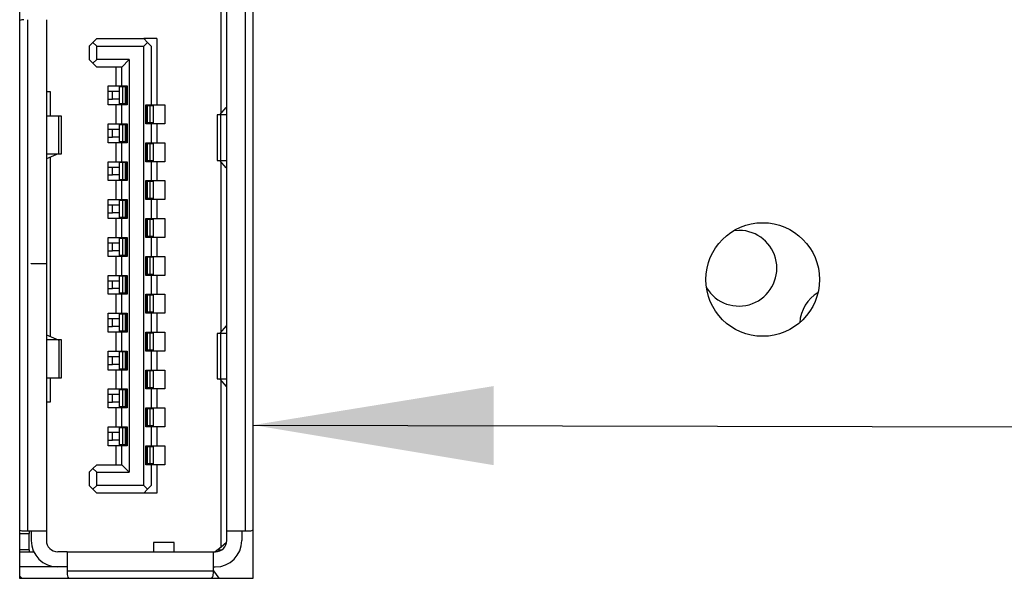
# Model space of a CAD drawing. Header units: millimetres. Extents: x 19 to 844, y 7 to 552.
# Tile 50 of 81: x 112 to 125, y 432 to 440. Entities that reach past the tile are written whole.
import ezdxf

# ---------------------------------------------------------------- set-up
doc = ezdxf.new("R2010")
doc.units = ezdxf.units.MM
doc.styles.get("Standard").update_dxf_attribs({"font": 'GOTHIC.TTF'})
doc.dimstyles.new('SLDDIMSTYLE4', dxfattribs={"dimtxt": 0.18, "dimasz": 3.175, "dimexe": 0, "dimexo": 0.0625, "dimgap": 0, "dimtad": 0, "dimtih": 1, "dimtoh": 1, "dimdec": 0, "dimrnd": 1e-09, "dimzin": 0, "dimdsep": 46, "dimtxsty": 'STANDARD', "dimsah": 1, "dimcen": 0.09, "dimadec": 0, "dimazin": 0, "dimtfac": 3.175, "dimtdec": 0, "dimtofl": 0, "dimtmove": 0, "dimatfit": 3, "dimfxl": 1, "dimfrac": 2, "dimtolj": 1, "dimtzin": 0, "dimarcsym": 0})

msp = doc.modelspace()

# ---------------------------------------------------------------- linework, layer by layer
at = {"color": 7, "linetype": 'Continuous', "lineweight": 25}
for p, q in [((112.299, 441.011), (112.299, 432.261)), ((115.379, 432.261), (115.379, 441.011)), ((114.956, 438.4), (114.956, 440.599)), ((115.031, 432.886), (115.031, 439.961)), ((115.281, 432.886), (115.281, 439.961)), ((112.401, 439.636), (112.401, 432.886)), ((112.651, 439.636), (112.651, 436.416)), ((113.216, 439.286), (113.266, 439.336)), ((113.316, 439.386), (113.266, 439.336)), ((113.266, 439.336), (113.316, 439.286)), ((113.316, 439.386), (113.936, 439.386)), ((113.936, 439.386), (113.986, 439.336)), ((114.111, 439.386), (113.936, 439.386)), ((113.986, 439.336), (113.936, 439.286)), ((114.036, 439.286), (113.986, 439.336)), ((114.111, 439.386), (114.111, 438.511)), ((113.216, 439.286), (113.216, 439.111)), ((113.316, 439.111), (113.316, 439.286)), ((113.316, 439.286), (113.936, 439.286)), ((113.936, 433.486), (113.936, 439.286)), ((114.036, 439.286), (114.036, 438.511)), ((113.266, 439.061), (113.216, 439.111)), ((113.266, 439.061), (113.316, 439.111)), ((113.266, 439.061), (113.316, 439.011)), ((113.746, 439.111), (113.316, 439.111)), ((113.646, 439.011), (113.746, 439.111)), ((113.746, 439.111), (113.746, 433.661)), ((113.646, 439.011), (113.316, 439.011)), ((113.571, 438.761), (113.571, 439.011)), ((113.646, 438.761), (113.646, 439.011)), ((112.651, 438.686), (112.701, 438.686)), ((112.701, 438.686), (112.701, 438.364)), ((113.466, 438.511), (113.466, 438.761)), ((113.466, 438.761), (113.571, 438.761)), ((113.526, 438.686), (113.466, 438.686)), ((113.526, 438.586), (113.526, 438.686)), ((113.616, 438.686), (113.526, 438.686)), ((113.571, 438.761), (113.646, 438.761)), ((113.616, 438.524), (113.616, 438.749)), ((113.66, 438.749), (113.616, 438.749)), ((113.646, 438.761), (113.716, 438.761)), ((113.66, 438.524), (113.66, 438.749)), ((113.694, 438.749), (113.66, 438.749)), ((113.694, 438.524), (113.694, 438.749)), ((113.701, 438.749), (113.694, 438.749)), ((113.701, 438.749), (113.701, 438.524)), ((113.716, 438.749), (113.701, 438.749)), ((113.716, 438.761), (113.716, 438.511)), ((113.466, 438.586), (113.526, 438.586)), ((113.571, 438.511), (113.466, 438.511)), ((113.616, 438.586), (113.526, 438.586)), ((113.571, 438.261), (113.571, 438.511)), ((113.646, 438.511), (113.571, 438.511)), ((113.66, 438.524), (113.616, 438.524)), ((113.646, 438.261), (113.646, 438.511)), ((113.716, 438.511), (113.646, 438.511)), ((113.694, 438.524), (113.66, 438.524)), ((113.701, 438.524), (113.694, 438.524)), ((113.701, 438.524), (113.716, 438.524)), ((113.966, 438.511), (114.036, 438.511)), ((113.966, 438.261), (113.966, 438.511)), ((114.036, 438.511), (114.111, 438.511)), ((114.111, 438.511), (114.216, 438.511)), ((114.216, 438.511), (114.216, 438.261)), ((113.981, 438.499), (113.966, 438.499)), ((113.981, 438.274), (113.981, 438.499)), ((113.987, 438.499), (113.981, 438.499)), ((113.987, 438.274), (113.987, 438.499)), ((114.021, 438.499), (113.987, 438.499)), ((114.021, 438.274), (114.021, 438.499)), ((114.066, 438.499), (114.021, 438.499)), ((114.066, 438.274), (114.066, 438.499)), ((114.939, 438.381), (115.023, 438.479)), ((115.023, 438.479), (115.031, 438.479)), ((112.816, 438.364), (112.651, 438.364)), ((112.816, 437.864), (112.816, 438.364)), ((112.851, 438.364), (112.816, 438.364)), ((112.851, 437.864), (112.851, 438.364)), ((113.466, 438.011), (113.466, 438.261)), ((113.466, 438.261), (113.571, 438.261)), ((113.571, 438.261), (113.646, 438.261)), ((113.646, 438.261), (113.716, 438.261)), ((113.716, 438.261), (113.716, 438.011)), ((113.981, 438.274), (113.966, 438.274)), ((114.036, 438.261), (113.966, 438.261)), ((113.987, 438.274), (113.981, 438.274)), ((114.021, 438.274), (113.987, 438.274)), ((114.066, 438.274), (114.021, 438.274)), ((114.036, 438.261), (114.036, 438.011)), ((114.111, 438.261), (114.036, 438.261)), ((114.111, 438.261), (114.111, 438.011)), ((114.216, 438.261), (114.111, 438.261)), ((114.906, 438.379), (114.906, 437.779)), ((114.953, 438.379), (114.906, 438.379)), ((114.953, 437.779), (114.953, 438.379)), ((115.031, 438.379), (114.953, 438.379)), ((113.526, 438.186), (113.466, 438.186)), ((113.526, 438.086), (113.526, 438.186)), ((113.616, 438.186), (113.526, 438.186)), ((113.616, 438.024), (113.616, 438.249)), ((113.66, 438.249), (113.616, 438.249)), ((113.694, 438.249), (113.66, 438.249)), ((113.66, 438.024), (113.66, 438.249)), ((113.694, 438.024), (113.694, 438.249)), ((113.701, 438.249), (113.694, 438.249)), ((113.701, 438.249), (113.701, 438.024)), ((113.716, 438.249), (113.701, 438.249)), ((113.466, 438.086), (113.526, 438.086)), ((113.571, 438.011), (113.466, 438.011)), ((113.616, 438.086), (113.526, 438.086)), ((113.571, 437.761), (113.571, 438.011)), ((113.646, 438.011), (113.571, 438.011)), ((113.66, 438.024), (113.616, 438.024)), ((113.646, 437.761), (113.646, 438.011)), ((113.716, 438.011), (113.646, 438.011)), ((113.694, 438.024), (113.66, 438.024)), ((113.701, 438.024), (113.694, 438.024)), ((113.701, 438.024), (113.716, 438.024)), ((113.966, 438.011), (114.036, 438.011)), ((113.966, 437.761), (113.966, 438.011)), ((113.981, 437.999), (113.966, 437.999)), ((113.987, 437.999), (113.981, 437.999)), ((113.981, 437.774), (113.981, 437.999)), ((113.987, 437.774), (113.987, 437.999)), ((114.021, 437.999), (113.987, 437.999)), ((114.021, 437.774), (114.021, 437.999)), ((114.066, 437.999), (114.021, 437.999)), ((114.036, 438.011), (114.111, 438.011)), ((114.066, 437.774), (114.066, 437.999)), ((114.111, 438.011), (114.216, 438.011)), ((114.216, 438.011), (114.216, 437.761)), ((112.651, 437.864), (112.816, 437.864)), ((112.805, 437.864), (112.651, 437.798)), ((112.816, 437.864), (112.851, 437.864)), ((112.701, 437.819), (112.701, 435.453)), ((113.466, 437.511), (113.466, 437.761)), ((113.466, 437.761), (113.571, 437.761)), ((113.571, 437.761), (113.646, 437.761)), ((113.616, 437.524), (113.616, 437.749)), ((113.66, 437.749), (113.616, 437.749)), ((113.646, 437.761), (113.716, 437.761)), ((113.66, 437.524), (113.66, 437.749)), ((113.694, 437.749), (113.66, 437.749)), ((113.701, 437.749), (113.694, 437.749)), ((113.694, 437.524), (113.694, 437.749)), ((113.701, 437.749), (113.701, 437.524)), ((113.716, 437.749), (113.701, 437.749)), ((113.716, 437.761), (113.716, 437.511)), ((113.981, 437.774), (113.966, 437.774)), ((114.036, 437.761), (113.966, 437.761)), ((113.987, 437.774), (113.981, 437.774)), ((114.021, 437.774), (113.987, 437.774)), ((114.066, 437.774), (114.021, 437.774)), ((114.036, 437.761), (114.036, 437.511)), ((114.111, 437.761), (114.036, 437.761)), ((114.111, 437.761), (114.111, 437.511)), ((114.216, 437.761), (114.111, 437.761)), ((114.906, 437.779), (114.953, 437.779)), ((115.023, 437.679), (114.939, 437.776)), ((114.953, 437.779), (115.031, 437.779)), ((114.956, 435.515), (114.956, 437.757)), ((113.526, 437.686), (113.466, 437.686)), ((113.526, 437.586), (113.526, 437.686)), ((113.616, 437.686), (113.526, 437.686)), ((115.031, 437.679), (115.023, 437.679)), ((113.466, 437.586), (113.526, 437.586)), ((113.571, 437.511), (113.466, 437.511)), ((113.616, 437.586), (113.526, 437.586)), ((113.571, 437.261), (113.571, 437.511)), ((113.646, 437.511), (113.571, 437.511)), ((113.66, 437.524), (113.616, 437.524)), ((113.646, 437.261), (113.646, 437.511)), ((113.716, 437.511), (113.646, 437.511)), ((113.694, 437.524), (113.66, 437.524)), ((113.701, 437.524), (113.694, 437.524)), ((113.701, 437.524), (113.716, 437.524)), ((113.966, 437.511), (114.036, 437.511)), ((113.966, 437.261), (113.966, 437.511)), ((113.981, 437.499), (113.966, 437.499)), ((113.981, 437.274), (113.981, 437.499)), ((113.987, 437.499), (113.981, 437.499)), ((113.987, 437.274), (113.987, 437.499)), ((114.021, 437.499), (113.987, 437.499)), ((114.021, 437.274), (114.021, 437.499)), ((114.066, 437.499), (114.021, 437.499)), ((114.036, 437.511), (114.111, 437.511)), ((114.066, 437.274), (114.066, 437.499)), ((114.111, 437.511), (114.216, 437.511)), ((114.216, 437.511), (114.216, 437.261)), ((113.466, 437.011), (113.466, 437.261)), ((113.466, 437.261), (113.571, 437.261)), ((113.571, 437.261), (113.646, 437.261)), ((113.616, 437.024), (113.616, 437.249)), ((113.66, 437.249), (113.616, 437.249)), ((113.646, 437.261), (113.716, 437.261)), ((113.66, 437.024), (113.66, 437.249)), ((113.694, 437.249), (113.66, 437.249)), ((113.701, 437.249), (113.694, 437.249)), ((113.694, 437.024), (113.694, 437.249)), ((113.701, 437.249), (113.701, 437.024)), ((113.716, 437.249), (113.701, 437.249)), ((113.716, 437.261), (113.716, 437.011)), ((113.981, 437.274), (113.966, 437.274)), ((114.036, 437.261), (113.966, 437.261)), ((113.987, 437.274), (113.981, 437.274)), ((114.021, 437.274), (113.987, 437.274)), ((114.066, 437.274), (114.021, 437.274)), ((114.036, 437.261), (114.036, 437.011)), ((114.111, 437.261), (114.036, 437.261)), ((114.111, 437.261), (114.111, 437.011)), ((114.216, 437.261), (114.111, 437.261)), ((113.526, 437.186), (113.466, 437.186)), ((113.466, 437.086), (113.526, 437.086)), ((113.526, 437.086), (113.526, 437.186)), ((113.616, 437.186), (113.526, 437.186)), ((113.616, 437.086), (113.526, 437.086)), ((113.571, 437.011), (113.466, 437.011)), ((113.571, 436.761), (113.571, 437.011)), ((113.646, 437.011), (113.571, 437.011)), ((113.66, 437.024), (113.616, 437.024)), ((113.646, 436.761), (113.646, 437.011)), ((113.716, 437.011), (113.646, 437.011)), ((113.694, 437.024), (113.66, 437.024)), ((113.701, 437.024), (113.694, 437.024)), ((113.701, 437.024), (113.716, 437.024)), ((113.966, 437.011), (114.036, 437.011)), ((113.966, 436.761), (113.966, 437.011)), ((113.981, 436.999), (113.966, 436.999)), ((113.987, 436.999), (113.981, 436.999)), ((113.981, 436.774), (113.981, 436.999)), ((113.987, 436.774), (113.987, 436.999)), ((114.021, 436.999), (113.987, 436.999)), ((114.021, 436.774), (114.021, 436.999)), ((114.066, 436.999), (114.021, 436.999)), ((114.036, 437.011), (114.111, 437.011)), ((114.066, 436.774), (114.066, 436.999)), ((114.111, 437.011), (114.216, 437.011)), ((114.216, 437.011), (114.216, 436.761)), ((121.791, 436.855), (121.72, 436.85)), ((113.466, 436.511), (113.466, 436.761)), ((113.466, 436.761), (113.571, 436.761)), ((113.571, 436.761), (113.646, 436.761)), ((113.616, 436.524), (113.616, 436.749)), ((113.66, 436.749), (113.616, 436.749)), ((113.646, 436.761), (113.716, 436.761)), ((113.694, 436.749), (113.66, 436.749)), ((113.66, 436.524), (113.66, 436.749)), ((113.694, 436.524), (113.694, 436.749)), ((113.701, 436.749), (113.694, 436.749)), ((113.701, 436.749), (113.701, 436.524)), ((113.716, 436.749), (113.701, 436.749)), ((113.716, 436.761), (113.716, 436.511)), ((113.981, 436.774), (113.966, 436.774)), ((114.036, 436.761), (113.966, 436.761)), ((113.987, 436.774), (113.981, 436.774)), ((114.021, 436.774), (113.987, 436.774)), ((114.066, 436.774), (114.021, 436.774)), ((114.036, 436.761), (114.036, 436.511)), ((114.111, 436.761), (114.036, 436.761)), ((114.111, 436.761), (114.111, 436.511)), ((114.216, 436.761), (114.111, 436.761)), ((113.526, 436.686), (113.466, 436.686)), ((113.466, 436.586), (113.526, 436.586)), ((113.526, 436.586), (113.526, 436.686)), ((113.616, 436.686), (113.526, 436.686)), ((113.616, 436.586), (113.526, 436.586)), ((113.571, 436.511), (113.466, 436.511)), ((113.571, 436.261), (113.571, 436.511)), ((113.646, 436.511), (113.571, 436.511)), ((113.66, 436.524), (113.616, 436.524)), ((113.646, 436.261), (113.646, 436.511)), ((113.716, 436.511), (113.646, 436.511)), ((113.694, 436.524), (113.66, 436.524)), ((113.701, 436.524), (113.694, 436.524)), ((113.701, 436.524), (113.716, 436.524)), ((113.966, 436.511), (114.036, 436.511)), ((113.966, 436.261), (113.966, 436.511)), ((113.981, 436.499), (113.966, 436.499)), ((113.987, 436.499), (113.981, 436.499)), ((113.981, 436.274), (113.981, 436.499)), ((113.987, 436.274), (113.987, 436.499)), ((114.021, 436.499), (113.987, 436.499)), ((114.021, 436.274), (114.021, 436.499)), ((114.066, 436.499), (114.021, 436.499)), ((114.036, 436.511), (114.111, 436.511)), ((114.066, 436.274), (114.066, 436.499)), ((114.111, 436.511), (114.216, 436.511)), ((114.216, 436.511), (114.216, 436.261)), ((112.451, 436.416), (112.651, 436.416)), ((112.451, 436.411), (112.451, 436.416)), ((112.651, 436.411), (112.451, 436.411)), ((112.651, 436.416), (112.651, 436.411)), ((112.651, 436.411), (112.651, 432.886)), ((113.466, 436.011), (113.466, 436.261)), ((113.466, 436.261), (113.571, 436.261)), ((113.526, 436.186), (113.466, 436.186)), ((113.526, 436.086), (113.526, 436.186)), ((113.616, 436.186), (113.526, 436.186)), ((113.571, 436.261), (113.646, 436.261)), ((113.616, 436.024), (113.616, 436.249)), ((113.66, 436.249), (113.616, 436.249)), ((113.646, 436.261), (113.716, 436.261)), ((113.66, 436.024), (113.66, 436.249)), ((113.694, 436.249), (113.66, 436.249)), ((113.694, 436.024), (113.694, 436.249)), ((113.701, 436.249), (113.694, 436.249)), ((113.701, 436.249), (113.701, 436.024)), ((113.716, 436.249), (113.701, 436.249)), ((113.716, 436.261), (113.716, 436.011)), ((113.981, 436.274), (113.966, 436.274)), ((114.036, 436.261), (113.966, 436.261)), ((113.987, 436.274), (113.981, 436.274)), ((114.021, 436.274), (113.987, 436.274)), ((114.066, 436.274), (114.021, 436.274)), ((114.036, 436.261), (114.036, 436.011)), ((114.111, 436.261), (114.036, 436.261)), ((114.111, 436.261), (114.111, 436.011)), ((114.216, 436.261), (114.111, 436.261)), ((113.466, 436.086), (113.526, 436.086)), ((113.616, 436.086), (113.526, 436.086)), ((113.571, 436.011), (113.466, 436.011)), ((113.571, 435.761), (113.571, 436.011)), ((113.646, 436.011), (113.571, 436.011)), ((113.66, 436.024), (113.616, 436.024)), ((113.646, 435.761), (113.646, 436.011)), ((113.716, 436.011), (113.646, 436.011)), ((113.694, 436.024), (113.66, 436.024)), ((113.701, 436.024), (113.694, 436.024)), ((113.701, 436.024), (113.716, 436.024)), ((113.966, 436.011), (114.036, 436.011)), ((113.966, 435.761), (113.966, 436.011)), ((113.981, 435.999), (113.966, 435.999)), ((113.981, 435.774), (113.981, 435.999)), ((113.987, 435.999), (113.981, 435.999)), ((114.021, 435.999), (113.987, 435.999)), ((113.987, 435.774), (113.987, 435.999)), ((114.021, 435.774), (114.021, 435.999)), ((114.066, 435.999), (114.021, 435.999)), ((114.036, 436.011), (114.111, 436.011)), ((114.066, 435.774), (114.066, 435.999)), ((114.111, 436.011), (114.216, 436.011)), ((114.216, 436.011), (114.216, 435.761)), ((113.466, 435.511), (113.466, 435.761)), ((113.466, 435.761), (113.571, 435.761)), ((113.526, 435.686), (113.466, 435.686)), ((113.526, 435.586), (113.526, 435.686)), ((113.616, 435.686), (113.526, 435.686)), ((113.571, 435.761), (113.646, 435.761)), ((113.616, 435.524), (113.616, 435.749)), ((113.66, 435.749), (113.616, 435.749)), ((113.646, 435.761), (113.716, 435.761)), ((113.66, 435.524), (113.66, 435.749)), ((113.694, 435.749), (113.66, 435.749)), ((113.694, 435.524), (113.694, 435.749)), ((113.701, 435.749), (113.694, 435.749)), ((113.701, 435.749), (113.701, 435.524)), ((113.716, 435.749), (113.701, 435.749)), ((113.716, 435.761), (113.716, 435.511)), ((113.981, 435.774), (113.966, 435.774)), ((114.036, 435.761), (113.966, 435.761)), ((113.987, 435.774), (113.981, 435.774)), ((114.021, 435.774), (113.987, 435.774)), ((114.066, 435.774), (114.021, 435.774)), ((114.036, 435.761), (114.036, 435.511)), ((114.111, 435.761), (114.036, 435.761)), ((114.111, 435.761), (114.111, 435.511)), ((114.216, 435.761), (114.111, 435.761)), ((113.466, 435.586), (113.526, 435.586)), ((113.616, 435.586), (113.526, 435.586)), ((113.66, 435.524), (113.616, 435.524)), ((113.694, 435.524), (113.66, 435.524)), ((113.701, 435.524), (113.694, 435.524)), ((113.701, 435.524), (113.716, 435.524)), ((115.023, 435.594), (114.939, 435.496)), ((115.023, 435.594), (115.031, 435.594)), ((112.651, 435.474), (112.805, 435.409)), ((112.816, 435.409), (112.651, 435.409)), ((112.816, 435.409), (112.816, 434.909)), ((112.851, 435.409), (112.816, 435.409)), ((112.851, 434.909), (112.851, 435.409)), ((113.571, 435.511), (113.466, 435.511)), ((113.571, 435.261), (113.571, 435.511)), ((113.646, 435.511), (113.571, 435.511)), ((113.646, 435.261), (113.646, 435.511)), ((113.716, 435.511), (113.646, 435.511)), ((113.966, 435.511), (114.036, 435.511)), ((113.966, 435.261), (113.966, 435.511)), ((113.981, 435.499), (113.966, 435.499)), ((113.981, 435.274), (113.981, 435.499)), ((113.987, 435.499), (113.981, 435.499)), ((114.021, 435.499), (113.987, 435.499)), ((113.987, 435.274), (113.987, 435.499)), ((114.021, 435.274), (114.021, 435.499)), ((114.066, 435.499), (114.021, 435.499)), ((114.036, 435.511), (114.111, 435.511)), ((114.066, 435.274), (114.066, 435.499)), ((114.111, 435.511), (114.216, 435.511)), ((114.216, 435.511), (114.216, 435.261)), ((114.906, 435.494), (114.906, 434.894)), ((114.953, 435.494), (114.906, 435.494)), ((114.953, 434.894), (114.953, 435.494)), ((115.031, 435.494), (114.953, 435.494)), ((113.466, 435.011), (113.466, 435.261)), ((113.466, 435.261), (113.571, 435.261)), ((113.571, 435.261), (113.646, 435.261)), ((113.646, 435.261), (113.716, 435.261)), ((113.716, 435.261), (113.716, 435.011)), ((113.981, 435.274), (113.966, 435.274)), ((114.036, 435.261), (113.966, 435.261)), ((113.987, 435.274), (113.981, 435.274)), ((114.021, 435.274), (113.987, 435.274)), ((114.066, 435.274), (114.021, 435.274)), ((114.036, 435.261), (114.036, 435.011)), ((114.111, 435.261), (114.036, 435.261)), ((114.111, 435.261), (114.111, 435.011)), ((114.216, 435.261), (114.111, 435.261)), ((113.526, 435.186), (113.466, 435.186)), ((113.526, 435.086), (113.526, 435.186)), ((113.616, 435.186), (113.526, 435.186)), ((113.616, 435.024), (113.616, 435.249)), ((113.66, 435.249), (113.616, 435.249)), ((113.66, 435.024), (113.66, 435.249)), ((113.694, 435.249), (113.66, 435.249)), ((113.694, 435.024), (113.694, 435.249)), ((113.701, 435.249), (113.694, 435.249)), ((113.701, 435.249), (113.701, 435.024)), ((113.716, 435.249), (113.701, 435.249)), ((113.466, 435.086), (113.526, 435.086)), ((113.571, 435.011), (113.466, 435.011)), ((113.616, 435.086), (113.526, 435.086)), ((113.571, 434.761), (113.571, 435.011)), ((113.646, 435.011), (113.571, 435.011)), ((113.66, 435.024), (113.616, 435.024)), ((113.646, 434.761), (113.646, 435.011)), ((113.716, 435.011), (113.646, 435.011)), ((113.694, 435.024), (113.66, 435.024)), ((113.701, 435.024), (113.694, 435.024)), ((113.701, 435.024), (113.716, 435.024)), ((113.966, 435.011), (114.036, 435.011)), ((113.966, 434.761), (113.966, 435.011)), ((114.036, 435.011), (114.111, 435.011)), ((114.111, 435.011), (114.216, 435.011)), ((114.216, 435.011), (114.216, 434.761)), ((112.651, 434.909), (112.816, 434.909)), ((112.701, 434.909), (112.701, 434.586)), ((112.816, 434.909), (112.851, 434.909)), ((113.981, 434.999), (113.966, 434.999)), ((113.987, 434.999), (113.981, 434.999)), ((113.981, 434.774), (113.981, 434.999)), ((113.987, 434.774), (113.987, 434.999)), ((114.021, 434.999), (113.987, 434.999)), ((114.021, 434.774), (114.021, 434.999)), ((114.066, 434.999), (114.021, 434.999)), ((114.066, 434.774), (114.066, 434.999)), ((114.906, 434.894), (114.953, 434.894)), ((114.939, 434.891), (115.023, 434.794)), ((114.953, 434.894), (115.031, 434.894)), ((114.956, 432.674), (114.956, 434.872)), ((113.466, 434.511), (113.466, 434.761)), ((113.466, 434.761), (113.571, 434.761)), ((113.571, 434.761), (113.646, 434.761)), ((113.616, 434.524), (113.616, 434.749)), ((113.66, 434.749), (113.616, 434.749)), ((113.646, 434.761), (113.716, 434.761)), ((113.66, 434.524), (113.66, 434.749)), ((113.694, 434.749), (113.66, 434.749)), ((113.694, 434.524), (113.694, 434.749)), ((113.701, 434.749), (113.694, 434.749)), ((113.701, 434.749), (113.701, 434.524)), ((113.716, 434.749), (113.701, 434.749)), ((113.716, 434.761), (113.716, 434.511)), ((113.981, 434.774), (113.966, 434.774)), ((114.036, 434.761), (113.966, 434.761)), ((113.987, 434.774), (113.981, 434.774)), ((114.021, 434.774), (113.987, 434.774)), ((114.066, 434.774), (114.021, 434.774)), ((114.036, 434.761), (114.036, 434.511)), ((114.111, 434.761), (114.036, 434.761)), ((114.111, 434.761), (114.111, 434.511)), ((114.216, 434.761), (114.111, 434.761)), ((115.031, 434.794), (115.023, 434.794)), ((113.526, 434.686), (113.466, 434.686)), ((113.526, 434.586), (113.526, 434.686)), ((113.616, 434.686), (113.526, 434.686)), ((112.701, 434.586), (112.651, 434.586)), ((113.466, 434.586), (113.526, 434.586)), ((113.571, 434.511), (113.466, 434.511)), ((113.616, 434.586), (113.526, 434.586)), ((113.571, 434.261), (113.571, 434.511)), ((113.646, 434.511), (113.571, 434.511)), ((113.66, 434.524), (113.616, 434.524)), ((113.646, 434.261), (113.646, 434.511)), ((113.716, 434.511), (113.646, 434.511)), ((113.694, 434.524), (113.66, 434.524)), ((113.701, 434.524), (113.694, 434.524)), ((113.701, 434.524), (113.716, 434.524)), ((113.966, 434.511), (114.036, 434.511)), ((113.966, 434.261), (113.966, 434.511)), ((113.981, 434.499), (113.966, 434.499)), ((113.981, 434.274), (113.981, 434.499)), ((113.987, 434.499), (113.981, 434.499)), ((114.021, 434.499), (113.987, 434.499)), ((113.987, 434.274), (113.987, 434.499)), ((114.021, 434.274), (114.021, 434.499)), ((114.066, 434.499), (114.021, 434.499)), ((114.036, 434.511), (114.111, 434.511)), ((114.066, 434.274), (114.066, 434.499)), ((114.111, 434.511), (114.216, 434.511)), ((114.216, 434.511), (114.216, 434.261)), ((113.466, 434.011), (113.466, 434.261)), ((113.466, 434.261), (113.571, 434.261)), ((113.571, 434.261), (113.646, 434.261)), ((113.616, 434.024), (113.616, 434.249)), ((113.66, 434.249), (113.616, 434.249)), ((113.646, 434.261), (113.716, 434.261)), ((113.66, 434.024), (113.66, 434.249)), ((113.694, 434.249), (113.66, 434.249)), ((113.694, 434.024), (113.694, 434.249)), ((113.701, 434.249), (113.694, 434.249)), ((113.701, 434.249), (113.701, 434.024)), ((113.716, 434.249), (113.701, 434.249)), ((113.716, 434.261), (113.716, 434.011)), ((113.981, 434.274), (113.966, 434.274)), ((114.036, 434.261), (113.966, 434.261)), ((113.987, 434.274), (113.981, 434.274)), ((114.021, 434.274), (113.987, 434.274)), ((114.066, 434.274), (114.021, 434.274)), ((114.036, 434.261), (114.036, 434.011)), ((114.111, 434.261), (114.036, 434.261)), ((114.111, 434.261), (114.111, 434.011)), ((114.216, 434.261), (114.111, 434.261)), ((113.526, 434.186), (113.466, 434.186)), ((113.526, 434.086), (113.526, 434.186)), ((113.616, 434.186), (113.526, 434.186)), ((113.466, 434.086), (113.526, 434.086)), ((113.571, 434.011), (113.466, 434.011)), ((113.616, 434.086), (113.526, 434.086)), ((113.571, 433.761), (113.571, 434.011)), ((113.646, 434.011), (113.571, 434.011)), ((113.66, 434.024), (113.616, 434.024)), ((113.646, 433.761), (113.646, 434.011)), ((113.716, 434.011), (113.646, 434.011)), ((113.694, 434.024), (113.66, 434.024)), ((113.701, 434.024), (113.694, 434.024)), ((113.701, 434.024), (113.716, 434.024)), ((113.966, 434.011), (114.036, 434.011)), ((113.966, 433.761), (113.966, 434.011)), ((113.981, 433.999), (113.966, 433.999)), ((113.981, 433.774), (113.981, 433.999)), ((113.987, 433.999), (113.981, 433.999)), ((113.987, 433.774), (113.987, 433.999)), ((114.021, 433.999), (113.987, 433.999)), ((114.021, 433.774), (114.021, 433.999)), ((114.066, 433.999), (114.021, 433.999)), ((114.036, 434.011), (114.111, 434.011)), ((114.066, 433.774), (114.066, 433.999)), ((114.111, 434.011), (114.216, 434.011)), ((114.216, 434.011), (114.216, 433.761)), ((113.216, 433.661), (113.266, 433.711)), ((113.316, 433.761), (113.266, 433.711)), ((113.266, 433.711), (113.316, 433.661)), ((113.316, 433.761), (113.646, 433.761)), ((113.746, 433.661), (113.646, 433.761)), ((113.981, 433.774), (113.966, 433.774)), ((114.036, 433.761), (113.966, 433.761)), ((113.987, 433.774), (113.981, 433.774)), ((114.021, 433.774), (113.987, 433.774)), ((114.066, 433.774), (114.021, 433.774)), ((114.036, 433.761), (114.036, 433.486)), ((114.111, 433.761), (114.036, 433.761)), ((114.111, 433.761), (114.111, 433.386)), ((114.216, 433.761), (114.111, 433.761)), ((113.216, 433.661), (113.216, 433.486)), ((113.316, 433.486), (113.316, 433.661)), ((113.316, 433.661), (113.746, 433.661)), ((113.266, 433.436), (113.216, 433.486)), ((113.316, 433.486), (113.266, 433.436)), ((113.936, 433.486), (113.316, 433.486)), ((113.986, 433.436), (113.936, 433.486)), ((114.036, 433.486), (113.986, 433.436)), ((113.266, 433.436), (113.316, 433.386)), ((113.936, 433.386), (113.316, 433.386)), ((113.986, 433.436), (113.936, 433.386)), ((114.111, 433.386), (113.936, 433.386)), ((112.299, 432.851), (112.426, 432.851)), ((112.356, 432.886), (112.401, 432.886)), ((112.401, 432.886), (112.651, 432.886)), ((112.426, 432.886), (112.426, 432.851)), ((112.426, 432.636), (112.426, 432.851)), ((112.451, 432.886), (112.451, 432.761)), ((112.651, 432.886), (112.651, 432.761)), ((115.031, 432.886), (115.281, 432.886)), ((115.031, 432.761), (115.031, 432.886)), ((115.231, 432.886), (115.231, 432.761)), ((115.281, 432.886), (115.316, 432.886)), ((114.338, 432.736), (114.063, 432.736)), ((114.063, 432.736), (114.063, 432.611)), ((114.338, 432.611), (114.338, 432.736)), ((114.956, 432.674), (114.881, 432.611)), ((115.028, 432.734), (114.956, 432.674)), ((112.426, 432.636), (112.299, 432.636)), ((112.299, 432.611), (112.484, 432.611)), ((112.426, 432.636), (112.426, 432.611)), ((112.926, 432.611), (112.801, 432.611)), ((112.926, 432.611), (112.926, 432.361)), ((112.926, 432.611), (114.856, 432.611)), ((114.856, 432.361), (114.856, 432.611)), ((114.856, 432.611), (114.881, 432.611)), ((114.911, 432.636), (114.963, 432.636)), ((112.801, 432.411), (112.299, 432.411)), ((112.926, 432.411), (112.801, 432.411)), ((114.856, 432.411), (114.881, 432.411)), ((112.299, 432.294), (112.328, 432.261)), ((112.926, 432.361), (114.856, 432.361)), ((112.926, 432.361), (112.926, 432.331)), ((114.856, 432.331), (114.856, 432.361)), ((114.856, 432.359), (114.928, 432.261)), ((112.299, 432.261), (115.379, 432.261))]:
    msp.add_line(p, q, dxfattribs=at)
msp.add_circle((122.104, 436.206), 0.75, dxfattribs=at)
for centre, radius, start, end in [((112.356, 439.496), 0.14, 90.0003, 113.6699), ((114.982, 438.128), 0.257, 99.619, 102.4709), ((114.985, 438.044), 0.272, 257.6394, 260.3362), ((121.791, 436.355), 0.5, 211.0769, 90), ((123.091, 435.605), 0.5, 120.8077, 176.4766), ((114.982, 435.243), 0.257, 99.619, 102.4709), ((114.982, 435.146), 0.258, 257.5672, 260.4085), ((112.356, 433.028), 0.142, 246.4563, 269.8736), ((115.316, 433.036), 0.15, 270.0037, 295.1623), ((112.801, 432.761), 0.35, 180.0002, 270.0001), ((112.801, 432.761), 0.15, 180.0005, 269.9987), ((114.881, 432.761), 0.15, 270.0013, 359.9995), ((114.881, 432.761), 0.35, 269.9999, 359.9998), ((113.066, 432.331), 0.14, 180.0022, 209.9992), ((114.715, 432.331), 0.14, 330.0098, 359.9888)]:
    msp.add_arc(centre, radius, start, end, dxfattribs=at)

# ---------------------------------------------------------------- leaders
at = {"color": 7, "linetype": 'Continuous', "lineweight": 0}
msp.add_leader([(115.379, 434.284), (135.11, 434.242), (138.285, 434.242)], dimstyle='SLDDIMSTYLE4', dxfattribs=at)

doc.saveas('drawing.dxf')
